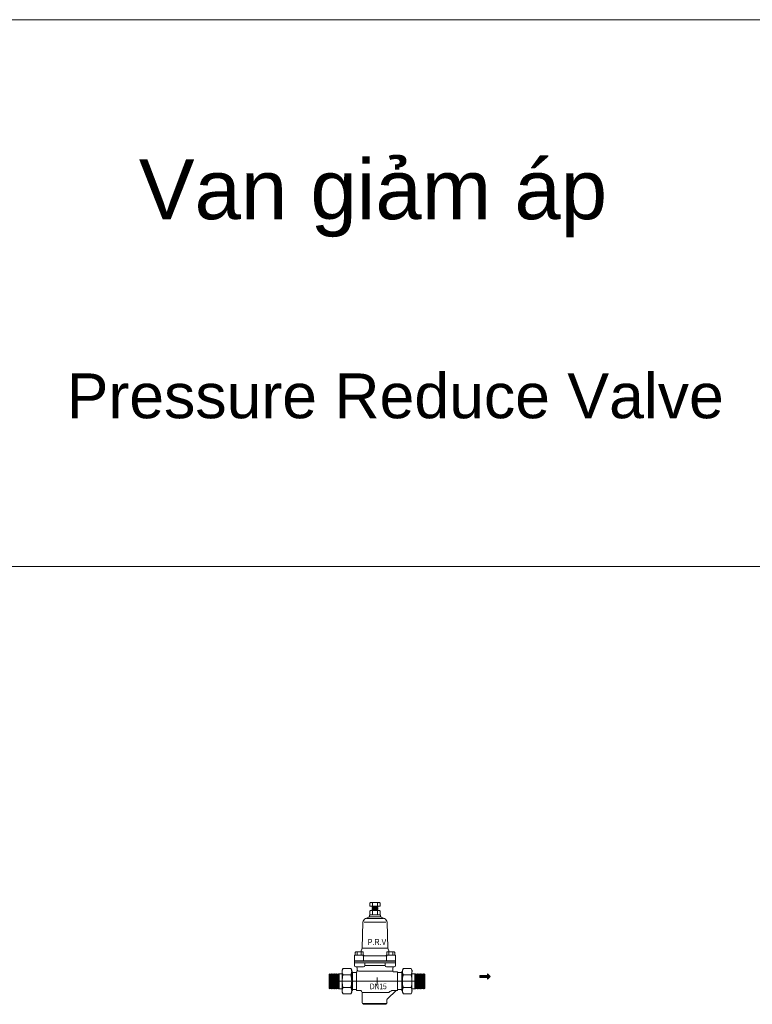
# Model space of a CAD drawing. Header units: millimetres. Extents: x 2339 to 23224, y 1509 to 18979.
# Tile 117 of 124: x 15262 to 16146, y 15681 to 16868. Entities that reach past the tile are written whole.
import ezdxf

# ---------------------------------------------------------------- set-up
doc = ezdxf.new("R2010")
doc.units = ezdxf.units.MM
doc.set_wipeout_variables(frame=1)
doc.layers.get('0').update_dxf_attribs({"lineweight": 0})
doc.styles.add('DISOCP', font='disocp.shx', dxfattribs={"width": 0.6})
doc.styles.add('Notes', font='arial.ttf', dxfattribs={"height": 3})

# ---------------------------------------------------------------- blocks, each defined once
blk = doc.blocks.new('*U78')
h = blk.add_hatch(color=256)
h.set_gradient(color1=(0, 0, 255), rotation=180, tint=1)
h.paths.add_polyline_path([(0, 0), (-0.25, -0.25), (-0.25, -0.085), (-1, -0.085), (-1, 0.085), (-0.25, 0.085), (-0.25, 0.25)])
blk.add_lwpolyline([(0, 0), (-0.25, -0.25), (-0.25, -0.085), (-1, -0.085), (-1, 0.085), (-0.25, 0.085), (-0.25, 0.25)], close=True)
blk = doc.blocks.new('*U254')
at = {"xscale": 14.59459459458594, "yscale": 14.59459459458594, "zscale": 14.59459459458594}
blk.add_blockref('*U78', (159.1, 6.7), dxfattribs=at)
blk.add_wipeout([(-19.6, -32.5), (-19.6, -31.5), (-20, -31.5), (-20.7, -31.2), (-21, -30.5), (-21, -15.9), (-21.9, -13.9), (-23.9, -13), (-29, -13), (-29, -12.5), (-29.2, -11.9), (-29.9, -11.6), (-34.7, -11.6), (-34.7, -13), (-35.3, -13.5), (-35.7, -13.1), (-35.7, -15.4), (-37.1, -17.8), (-47.8, -17.8), (-49.2, -15.4), (-49.2, -10.6), (-66.4, -10.6), (-67.3, -10.1), (-67.3, 10.1), (-66.4, 10.6), (-49.2, 10.6), (-49.2, 15.4), (-47.8, 17.8), (-37.1, 17.8), (-35.7, 15.4), (-35.7, 13.1), (-35.3, 13.5), (-34.7, 13), (-34.7, 12.5), (-29, 12.5), (-28.2, 13.1), (-28, 13.9), (-28, 16.9), (-28, 18.3), (-28.6, 19.7), (-29.8, 20.3), (-31.3, 20.8), (-31.8, 22.2), (-31.8, 35.9), (-31.6, 36.5), (-30.9, 36.8), (-30.8, 40.9), (-30.1, 41.4), (-22.9, 41.4), (-21.1, 46.4), (-19.9, 83.2), (-18.8, 86.2), (-16.4, 88.2), (-10.9, 90.8), (-10.6, 92.3), (-10.1, 93.9), (-10.1, 99), (-9.2, 99.6), (-6.6, 99.6), (-6.8, 105.3), (-10.1, 105.5), (-10.1, 110.2), (-9.2, 110.8), (3.4, 110.8), (4.3, 110.2), (4.3, 105.5), (1, 105.5), (1, 99.6), (3.4, 99.6), (4.3, 99), (4.3, 93.9), (4.2, 93.3), (4.5, 93), (4.8, 92.3), (4.9, 91.2), (5.4, 90.5), (6.3, 90), (11.1, 88), (12.8, 86.6), (14, 84.2), (14.1, 82.7), (15.3, 46.4), (17.2, 41.4), (24.3, 41.4), (25, 40.9), (25.1, 36.8), (25.8, 36.5), (26.1, 35.9), (26.1, 22.2), (25.5, 20.8), (24, 20.3), (22.6, 19.5), (22.2, 18.3), (22.2, 14), (22.5, 13.3), (23.2, 13), (29, 13), (29, 12.5), (34.7, 12.5), (34.7, 13), (35.3, 13.5), (35.7, 13.1), (35.7, 15.4), (37.1, 17.8), (47.8, 17.8), (49.2, 15.4), (49.2, 10.6), (66.4, 10.6), (67.3, 10.1), (67.3, -10.1), (66.4, -10.6), (49.2, -10.6), (49.2, -15.4), (47.8, -17.8), (37.1, -17.8), (35.7, -15.4), (35.7, -13.1), (35.3, -13.5), (34.7, -13), (34.7, -11.6), (29, -11.6), (29, -13), (27.5, -13), (27.1, -13.1), (26.7, -13.2), (14.2, -25.2), (14, -30.6), (13.7, -31.2), (12.6, -31.2), (12.6, -32.5)])
at = {"ltscale": 0.6}
for p, q in [((-9.2, 110.8), (-10.1, 110.2)), ((-10.1, 110.2), (-10.1, 105.5)), ((-9.2, 99.6), (-10.1, 99)), ((-6.5, 110.2), (-6.5, 105.5)), ((0.7, 110.2), (0.7, 105.5)), ((3.4, 110.8), (4.3, 110.2)), ((3.4, 99.6), (4.3, 99)), ((4.3, 110.2), (4.3, 105.5)), ((-9.2, 93.3), (-10.1, 93.9)), ((3.4, 93.3), (4.3, 93.9)), ((-30.1, 41.4), (-30.8, 40.9)), ((-20.1, 41.4), (-19.4, 40.9)), ((14.3, 41.4), (13.6, 40.9)), ((24.3, 41.4), (25, 40.9))]:
    blk.add_line(p, q, dxfattribs=at)
for p, q in [((-10.1, 105.5), (4.3, 105.5)), ((-10.1, 93.9), (-10.1, 99)), ((-9.2, 110.8), (3.4, 110.8)), ((-9.2, 99.6), (1, 99.6)), ((-6.5, 105.5), (-6.8, 105.3)), ((-6.8, 105.3), (-6.3, 105)), ((-6.3, 105), (-6.8, 104.7)), ((-6.3, 105), (-6.8, 104.7)), ((-6.3, 104.5), (-6.8, 104.7)), ((-6.3, 104.5), (-6.8, 104.7)), ((-6.3, 104.5), (-6.8, 104.1)), ((-6.3, 103.9), (-6.8, 104.1)), ((-6.3, 103.9), (-6.8, 103.6)), ((-6.3, 103.3), (-6.8, 103.6)), ((-6.3, 103.3), (-6.8, 103)), ((-6.3, 102.7), (-6.8, 103)), ((-6.3, 102.7), (-6.8, 102.4)), ((-6.3, 102.1), (-6.8, 102.4)), ((-6.3, 102.1), (-6.8, 101.8)), ((-6.3, 101.5), (-6.8, 101.8)), ((-6.3, 101.5), (-6.8, 101.2)), ((-6.3, 101), (-6.8, 101.2)), ((-6.3, 101), (-6.8, 100.7)), ((-6.3, 100.4), (-6.8, 100.7)), ((-6.3, 100.4), (-6.8, 100.1)), ((-6.3, 99.8), (-6.8, 100.1)), ((-6.3, 99.8), (-6.6, 99.6)), ((-6.5, 99), (-6.5, 93.9)), ((-6.3, 105), (0.5, 104.8)), ((-6.3, 104.5), (0.5, 104.2)), ((-6.3, 103.9), (0.5, 103.6)), ((-6.3, 103.3), (0.5, 103)), ((-6.3, 102.7), (0.5, 102.5)), ((-6.3, 102.1), (0.5, 101.9)), ((0.5, 101.3), (-6.3, 101.5)), ((-6.3, 101), (0.5, 100.7)), ((0.5, 100.2), (-6.3, 100.4)), ((-6.3, 99.8), (0.5, 99.6)), ((0.3, 105.5), (1, 105.1)), ((1, 105.1), (0.5, 104.8)), ((0.5, 104.8), (1, 104.5)), ((0.5, 104.8), (1, 104.5)), ((0.5, 104.2), (1, 104.5)), ((0.5, 104.2), (1, 104.5)), ((0.5, 104.2), (1, 103.9)), ((0.5, 103.6), (1, 103.9)), ((0.5, 103.6), (1, 103.3)), ((0.5, 103), (1, 103.3)), ((0.5, 103), (1, 102.7)), ((0.5, 102.5), (1, 102.8)), ((0.5, 102.5), (1, 102.2)), ((0.5, 101.9), (1, 102.2)), ((0.5, 101.9), (1, 101.6)), ((0.5, 101.3), (1, 101.6)), ((0.5, 101.3), (1, 101)), ((0.5, 100.7), (1, 101)), ((0.5, 100.7), (1, 100.4)), ((0.5, 100.2), (1, 100.4)), ((0.5, 100.2), (1, 99.9)), ((0.5, 99.6), (1, 99.9)), ((0.7, 99), (0.7, 93.9)), ((3.4, 99.6), (1, 99.6)), ((4.3, 93.9), (4.3, 99)), ((-21.1, 46.4), (-19.9, 83.2)), ((-18.2, 83.2), (12.4, 83.2)), ((-11.8, 90.1), (-16.4, 88.2)), ((-15, 88.2), (9.2, 88.2)), ((-10.6, 92.3), (-10.6, 91.9)), ((-10.5, 90.8), (4.7, 90.8)), ((-9.7, 93.3), (-6.8, 93.3)), ((-9.2, 93.3), (3.4, 93.3)), ((-9.2, 93.3), (3.4, 93.3)), ((-6.8, 93.3), (1, 93.3)), ((1, 93.3), (3.9, 93.3)), ((4.8, 92.3), (4.8, 91.9)), ((6, 90.1), (10.6, 88.2)), ((6, 90.1), (11.1, 88)), ((15.3, 46.4), (14.1, 83.2)), ((-22.9, 41.4), (-21.1, 46.4)), ((-21.1, 46.4), (15.3, 46.4)), ((17.2, 41.4), (15.3, 46.4)), ((-31.8, 28.5), (-31.8, 35.9)), ((-30.9, 28.5), (-31.8, 28.5)), ((-31.8, 28), (26.1, 28)), ((-31.8, 28), (-31.8, 26.1)), ((-30.9, 36.8), (-19.3, 36.8)), ((-30.9, 28.5), (25.1, 28.5)), ((-30.9, 28.5), (-30.9, 28)), ((-30.8, 36.8), (-30.8, 40.9)), ((-30.8, 36.8), (-19.4, 36.8)), ((-30.1, 41.4), (-20.1, 41.4)), ((-28, 40.9), (-28, 36.8)), ((-22.2, 40.9), (-22.2, 36.8)), ((-19.9, 35.7), (14.1, 35.7)), ((-19.4, 40.9), (-19.4, 36.8)), ((-19.3, 35.7), (-19.3, 29.1)), ((-18.3, 35.7), (-18.3, 35.9)), ((12.5, 35.7), (12.5, 35.9)), ((25.1, 36.8), (13.5, 36.8)), ((25.1, 36.8), (13.5, 36.8)), ((13.5, 35.7), (13.5, 29.1)), ((13.6, 40.9), (13.6, 36.8)), ((25, 36.8), (13.6, 36.8)), ((24.3, 41.4), (14.3, 41.4)), ((16.4, 40.9), (16.4, 36.8)), ((22.2, 40.9), (22.2, 36.8)), ((25, 36.8), (25, 40.9)), ((25.1, 28.5), (25.1, 28)), ((25.1, 28.5), (25.1, 28)), ((25.1, 28.5), (26.1, 28.5)), ((25.1, 28.5), (26.1, 28.5)), ((26.1, 28.5), (26.1, 35.9)), ((26.1, 28), (26.1, 26.1)), ((-49.2, 15.4), (-47.8, 17.8)), ((-37.1, 17.8), (-47.8, 17.8)), ((-35.7, 15.4), (-37.1, 17.8)), ((-35.7, 15.4), (-35.7, 13.5)), ((-31.8, 26.1), (26.1, 26.1)), ((-31.8, 26.1), (-31.8, 22.2)), ((-31.8, 26.1), (-31.8, 22.2)), ((-31.8, 26.1), (-29, 26.1)), ((-31.8, 26.1), (-27, 26.1)), ((-29.8, 20.3), (-19.1, 20.3)), ((-28, 18.3), (-28, 18.3)), ((-28, 18.3), (-28, 18.3)), ((-28, 18.3), (-28, 18.3)), ((-28, 14), (-28, 18.3)), ((-25.1, 14), (22.2, 14)), ((-17.2, 22.2), (-17.2, 26.1)), ((-17.2, 22.2), (-2.9, 22.2)), ((11.4, 22.2), (-2.9, 22.2)), ((11.4, 22.2), (11.4, 26.1)), ((24.1, 20.3), (13.3, 20.3)), ((22.2, 18.3), (22.2, 18.2)), ((22.2, 18.3), (22.2, 18.3)), ((22.2, 14), (22.2, 18.3)), ((26.1, 26.1), (26.1, 22.2)), ((26.1, 26.1), (26.1, 22.2)), ((26.1, 26.1), (26.1, 22.2)), ((35.7, 15.4), (37.1, 17.8)), ((35.7, 15.4), (35.7, 13.5)), ((37.1, 17.8), (47.8, 17.8)), ((49.2, 15.4), (47.8, 17.8)), ((-66.4, 10.6), (-67.3, 10.1)), ((-67.3, -10.1), (-67.3, 10.1)), ((-65.6, -10.1), (-67.3, 10.1)), ((-67.3, 0), (-66.4, -10.6)), ((-67.3, 0), (67.3, 0)), ((-66.4, 10.6), (-65.6, 10.1)), ((-66.4, 10.6), (-64.8, -10.6)), ((-64.8, 10.6), (-65.6, 10.1)), ((-63.9, -10.1), (-65.6, 10.1)), ((-64.8, 10.6), (-63.9, 10.1)), ((-64.8, 10.6), (-63.1, -10.6)), ((-63.1, 10.6), (-63.9, 10.1)), ((-62.3, -10.1), (-63.9, 10.1)), ((-63.1, 10.6), (-62.3, 10.1)), ((-63.1, 10.6), (-61.4, -10.6)), ((-61.4, 10.6), (-62.3, 10.1)), ((-60.6, -10.1), (-62.3, 10.1)), ((-61.4, 10.6), (-60.6, 10.1)), ((-61.4, 10.6), (-59.8, -10.6)), ((-59.8, 10.6), (-60.6, 10.1)), ((-58.9, -10.1), (-60.6, 10.1)), ((-59.8, 10.6), (-58.9, 10.1)), ((-59.8, 10.6), (-58.1, -10.6)), ((-58.1, 10.6), (-58.9, 10.1)), ((-57.3, -10.1), (-58.9, 10.1)), ((-58.1, 10.6), (-57.3, 10.1)), ((-58.1, 10.6), (-56.4, -10.6)), ((-56.4, 10.6), (-57.3, 10.1)), ((-55.6, -10.1), (-57.3, 10.1)), ((-56.4, 10.6), (-55.6, 10.1)), ((-56.4, 10.6), (-54.7, -10.6)), ((-54.7, 10.6), (-55.6, 10.1)), ((-53.9, -10.1), (-55.6, 10.1)), ((-54.7, 10.6), (-53.9, 10.1)), ((-54.7, 10.6), (-53.1, -10.6)), ((-53.1, 10.6), (-53.9, 10.1)), ((-53.1, 0), (-53.9, 10.1)), ((-53.1, 10.6), (-53.1, -10.6)), ((-49.2, 10.6), (-53.1, 10.6)), ((-50.2, 10.6), (-53.1, 10.6)), ((-49.2, -15.4), (-49.2, 13.4)), ((-47.8, 8.9), (-37.1, 8.9)), ((-35.7, 13.1), (-35.3, 13.5)), ((-35.7, 13.5), (-35.7, 12.8)), ((-35.7, -15.4), (-35.7, 13.4)), ((-35.7, 12.8), (-35.7, -12.8)), ((-35.7, -15.4), (-35.7, 8.9)), ((-35.7, 0), (-35.7, -15.4)), ((-34.7, 13), (-35.3, 13.5)), ((-34.7, 13), (-34.7, 12.5)), ((-34.7, 12.5), (-34.7, -11.6)), ((-29, 12.5), (-34.7, 12.5)), ((-29, -13), (-29, 12.6)), ((-29, 0), (-29, 3.4)), ((-29, 0), (-29, 3.4)), ((0, -5.4), (0, 5.4)), ((29, 13), (23.2, 13)), ((29, 13), (27, 13)), ((29, -13), (29, 13)), ((29, 12.5), (34.7, 12.5)), ((34.7, 13), (35.3, 13.5)), ((34.7, 13), (34.7, 12.5)), ((34.7, 12.5), (34.7, -11.6)), ((35.7, 13.1), (35.3, 13.5)), ((35.7, 13.5), (35.7, 12.8)), ((35.7, -15.4), (35.7, 13.4)), ((35.7, 12.8), (35.7, -12.8)), ((35.7, -15.4), (35.7, 8.9)), ((35.7, 0), (35.7, -15.4)), ((47.8, 8.9), (37.1, 8.9)), ((49.2, -15.4), (49.2, 13.4)), ((49.2, 10.6), (53.1, 10.6)), ((53.1, 10.6), (53.1, -10.6)), ((53.1, 10.6), (53.9, 10.1)), ((54.7, 10.6), (53.1, -10.6)), ((53.1, 0), (53.9, 10.1)), ((54.7, 10.6), (53.9, 10.1)), ((53.9, -10.1), (55.6, 10.1)), ((54.7, 10.6), (55.6, 10.1)), ((56.4, 10.6), (54.7, -10.6)), ((56.4, 10.6), (55.6, 10.1)), ((55.6, -10.1), (57.3, 10.1)), ((56.4, 10.6), (57.3, 10.1)), ((58.1, 10.6), (56.4, -10.6)), ((58.1, 10.6), (57.3, 10.1)), ((57.3, -10.1), (58.9, 10.1)), ((58.1, 10.6), (58.9, 10.1)), ((59.8, 10.6), (58.1, -10.6)), ((59.8, 10.6), (58.9, 10.1)), ((58.9, -10.1), (60.6, 10.1)), ((59.8, 10.6), (60.6, 10.1)), ((61.4, 10.6), (59.8, -10.6)), ((61.4, 10.6), (60.6, 10.1)), ((60.6, -10.1), (62.3, 10.1)), ((61.4, 10.6), (62.3, 10.1)), ((63.1, 10.6), (61.4, -10.6)), ((63.1, 10.6), (62.3, 10.1)), ((62.3, -10.1), (63.9, 10.1)), ((63.1, 10.6), (63.9, 10.1)), ((64.8, 10.6), (63.1, -10.6)), ((64.8, 10.6), (63.9, 10.1)), ((63.9, -10.1), (65.6, 10.1)), ((64.8, 10.6), (65.6, 10.1)), ((66.4, 10.6), (64.8, -10.6)), ((66.4, 10.6), (65.6, 10.1)), ((65.6, -10.1), (67.3, 10.1)), ((66.4, 10.6), (67.3, 10.1)), ((67.3, 0), (66.4, -10.6)), ((67.3, -10.1), (67.3, 10.1)), ((-66.4, -10.6), (-67.3, -10.1)), ((-66.4, -10.6), (-65.6, -10.1)), ((-64.8, -10.6), (-65.6, -10.1)), ((-64.8, -10.6), (-63.9, -10.1)), ((-63.1, -10.6), (-63.9, -10.1)), ((-63.1, -10.6), (-62.3, -10.1)), ((-61.4, -10.6), (-62.3, -10.1)), ((-61.4, -10.6), (-60.6, -10.1)), ((-59.8, -10.6), (-60.6, -10.1)), ((-59.8, -10.6), (-58.9, -10.1)), ((-58.1, -10.6), (-58.9, -10.1)), ((-58.1, -10.6), (-57.3, -10.1)), ((-56.4, -10.6), (-57.3, -10.1)), ((-56.4, -10.6), (-55.6, -10.1)), ((-54.7, -10.6), (-55.6, -10.1)), ((-54.7, -10.6), (-53.9, -10.1)), ((-53.1, -10.6), (-53.9, -10.1)), ((-49.2, -10.6), (-53.1, -10.6)), ((-50.2, -10.6), (-53.1, -10.6)), ((-47.8, -8.9), (-37.1, -8.9)), ((-35.7, -13.5), (-35.7, -12.8)), ((-35.7, -13.1), (-35.3, -13.5)), ((-35.7, -15.4), (-35.7, -13.5)), ((-34.7, -13), (-35.3, -13.5)), ((-34.7, -13), (-34.7, -11.6)), ((-29.9, -11.6), (-34.7, -11.6)), ((-29, -13), (-29, -12.5)), ((-29, -13), (-23.9, -13)), ((-25.4, -13), (-23.9, -13)), ((-23.9, -13), (-23.9, -13)), ((26.7, -13.2), (14.6, -24.8)), ((26.9, -13), (22.6, -13)), ((29, -13), (26.9, -13)), ((29, -13), (27.5, -13)), ((29, -11.6), (34.7, -11.6)), ((34.7, -13), (34.7, -11.6)), ((34.7, -13), (35.3, -13.5)), ((35.7, -13.1), (35.3, -13.5)), ((35.7, -13.5), (35.7, -12.8)), ((35.7, -15.4), (35.7, -13.5)), ((47.8, -8.9), (37.1, -8.9)), ((49.2, -10.6), (53.1, -10.6)), ((53.1, -10.6), (53.9, -10.1)), ((54.7, -10.6), (53.9, -10.1)), ((54.7, -10.6), (55.6, -10.1)), ((56.4, -10.6), (55.6, -10.1)), ((56.4, -10.6), (57.3, -10.1)), ((58.1, -10.6), (57.3, -10.1)), ((58.1, -10.6), (58.9, -10.1)), ((59.8, -10.6), (58.9, -10.1)), ((59.8, -10.6), (60.6, -10.1)), ((61.4, -10.6), (60.6, -10.1)), ((61.4, -10.6), (62.3, -10.1)), ((63.1, -10.6), (62.3, -10.1)), ((63.1, -10.6), (63.9, -10.1)), ((64.8, -10.6), (63.9, -10.1)), ((64.8, -10.6), (65.6, -10.1)), ((66.4, -10.6), (65.6, -10.1)), ((66.4, -10.6), (67.3, -10.1)), ((-49.2, -15.4), (-47.8, -17.8)), ((-47.8, -17.8), (-37.1, -17.8)), ((-35.7, -15.4), (-37.1, -17.8)), ((-21, -15.9), (15.1, -15.9)), ((-21, -15.9), (-21, -30.5)), ((14, -25.7), (14, -30.5)), ((35.7, -15.4), (37.1, -17.8)), ((47.8, -17.8), (37.1, -17.8)), ((49.2, -15.4), (47.8, -17.8)), ((-19.6, -31.5), (-20, -31.5)), ((-19.6, -31.5), (-19.6, -32.5)), ((-19.6, -31.5), (12.6, -31.5)), ((-19.6, -32.5), (-2.9, -32.5)), ((-17.7, -32.5), (-16.6, -32.5)), ((12.6, -32.5), (-2.9, -32.5)), ((12.6, -31.5), (12.6, -32.5)), ((12.6, -31.5), (13.1, -31.5)), ((14, -30.5), (14, -30.5))]:
    blk.add_line(p, q)
for centre, radius, start, end in [((-8.4, 107.7), 3.06, 89.1246, 114.7403), ((-8.4, 96.5), 3.05, 89.1246, 114.7403), ((-8.7, 106.2), 4.58, 60.8754, 84.7403), ((-8.7, 95), 4.58, 60.8754, 84.7403), ((-2.9, 98.8), 12, 72.412, 107.588), ((-2.9, 87.6), 12, 72.412, 107.588), ((3, 106.2), 4.58, 95.2597, 119.1246), ((3, 95), 4.58, 95.2597, 119.1246), ((2.6, 107.7), 3.06, 65.2597, 90.8754), ((2.6, 96.5), 3.05, 65.2597, 90.8754), ((-8.4, 96.4), 3.05, 245.2597, 270.8754), ((-8.7, 97.9), 4.58, 275.2597, 299.1246), ((-2.9, 105.3), 12, 252.412, 287.588), ((3, 97.9), 4.58, 240.8754, 264.7403), ((2.6, 96.4), 3.05, 269.1246, 294.7403), ((-29.4, 38.9), 2.42, 89.1246, 114.7403), ((-29.7, 37.7), 3.63, 60.8753, 84.7403), ((-25.1, 31.9), 9.5, 72.412, 107.588), ((-20.5, 37.7), 3.63, 95.2597, 119.1247), ((-20.7, 38.9), 2.42, 65.2597, 90.8754), ((15, 38.9), 2.42, 89.1246, 114.7403), ((14.7, 37.7), 3.63, 60.8753, 84.7403), ((19.3, 31.9), 9.5, 72.412, 107.588), ((23.9, 37.7), 3.63, 95.2597, 119.1247), ((23.6, 38.9), 2.42, 65.2597, 90.8754)]:
    blk.add_arc(centre, radius, start, end, dxfattribs=at)
for centre, radius, start, end in [((-14.1, 82.8), 5.79, 112.6199, 176.4995), ((-12.5, 91.9), 1.93, 292.6199, 0), ((-9.7, 92.3), 0.965, 90, 180), ((3.9, 92.3), 0.965, 0, 90), ((6.8, 91.9), 1.93, 180, 247.3801), ((8.3, 82.8), 5.79, 3.5005, 67.3801), ((-30.9, 35.9), 0.965, 90, 180), ((-19.3, 35.9), 0.965, 0, 90), ((13.5, 35.9), 0.965, 90, 180), ((25.1, 35.9), 0.965, 0, 90), ((-38, 14.4), 11.3, 174.7403, 209.1246), ((-41.7, 13.5), 7.52, 144.7403, 180.8754), ((-43.2, 13.5), 7.52, 359.1246, 35.2597), ((-46.9, 14.4), 11.3, 330.8754, 5.2597), ((-29.9, 22.2), 1.93, 180, 270), ((-29.9, 18.3), 1.93, 0, 90), ((-29.9, 18.3), 1.93, 0, 90), ((-29.9, 18.3), 1.93, 0, 90), ((-29.5, 13.9), 1.48, 290.3083, 2.3116), ((-25.1, 16.9), 2.9, 180, 270), ((-19.1, 22.2), 1.93, 270, 0), ((13.3, 22.2), 1.93, 180, 270), ((24.1, 18.3), 1.93, 90, 180), ((23.2, 14), 0.965, 180, 270), ((24.1, 22.2), 1.93, 270, 0), ((43.2, 13.5), 7.52, 144.7403, 180.8754), ((46.9, 14.4), 11.3, 174.7403, 209.1246), ((41.7, 13.5), 7.52, 359.1246, 35.2597), ((38, 14.4), 11.3, 330.8754, 5.2597), ((-19.7, 0), 29.5, 162.412, 197.588), ((-65.2, 0), 29.5, 342.412, 17.588), ((65.2, 0), 29.5, 162.412, 197.588), ((19.7, 0), 29.5, 342.412, 17.588), ((-38, -14.4), 11.3, 150.8754, 174.7403), ((-41.7, -13.5), 7.52, 179.1246, 204.7403), ((-46.9, -14.4), 11.3, 5.2597, 29.1246), ((-43.2, -13.5), 7.52, 335.2597, 0.8754), ((-29.9, -12.5), 0.965, 0, 90), ((-23.9, -15.9), 2.9, 0, 90), ((23.3, -22.8), 9.83, 94.042, 133.8045), ((27.5, -15), 1.93, 90, 115), ((27.5, -15), 1.93, 90, 115), ((46.9, -14.4), 11.3, 150.8754, 174.7403), ((43.2, -13.5), 7.52, 179.1246, 204.7403), ((38, -14.4), 11.3, 5.2597, 29.1246), ((41.7, -13.5), 7.52, 335.2597, 0.8754), ((15, -25.7), 0.965, 115, 180), ((15.1, -11.1), 4.83, 270, 285.8364), ((-20, -30.5), 0.965, 180, 270), ((13.1, -30.5), 0.965, 270, 0), ((13.1, -30.5), 0.965, 270, 0)]:
    blk.add_arc(centre, radius, start, end)
at = {"style": 'DISOCP', "width": 0.7}
for s, height, p in [('P.R.V', 8.51, (-13, 51.1)), ('DN15', 7.96, (-10.2, -11.2))]:
    blk.add_text(s, height=height, dxfattribs=at).set_placement(p)

msp = doc.modelspace()

# ---------------------------------------------------------------- linework, layer by layer
for p, q in [((2339.1, 16868.4), (23193.1, 16868.4)), ((2339.1, 16208.9), (23193.1, 16208.9))]:
    msp.add_line(p, q)

# ---------------------------------------------------------------- block references
at = {"xscale": 0.856615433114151, "yscale": 0.856615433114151, "zscale": 0.856615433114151}
msp.add_blockref('*U254', (15693.1, 15708.9), dxfattribs=at)

# ---------------------------------------------------------------- texts
at = {"width": 2199.733, "attachment_point": 1, "style": 'Notes'}
for s, insert, char_height in [('Van giảm áp', (15405.9, 16699.8), 72), ('\\pxqc;Pressure Reduce Valve', (14615.2, 16441.8), 54)]:
    msp.add_mtext(s, dxfattribs=dict(at, insert=insert, char_height=char_height))

doc.saveas('drawing.dxf')
